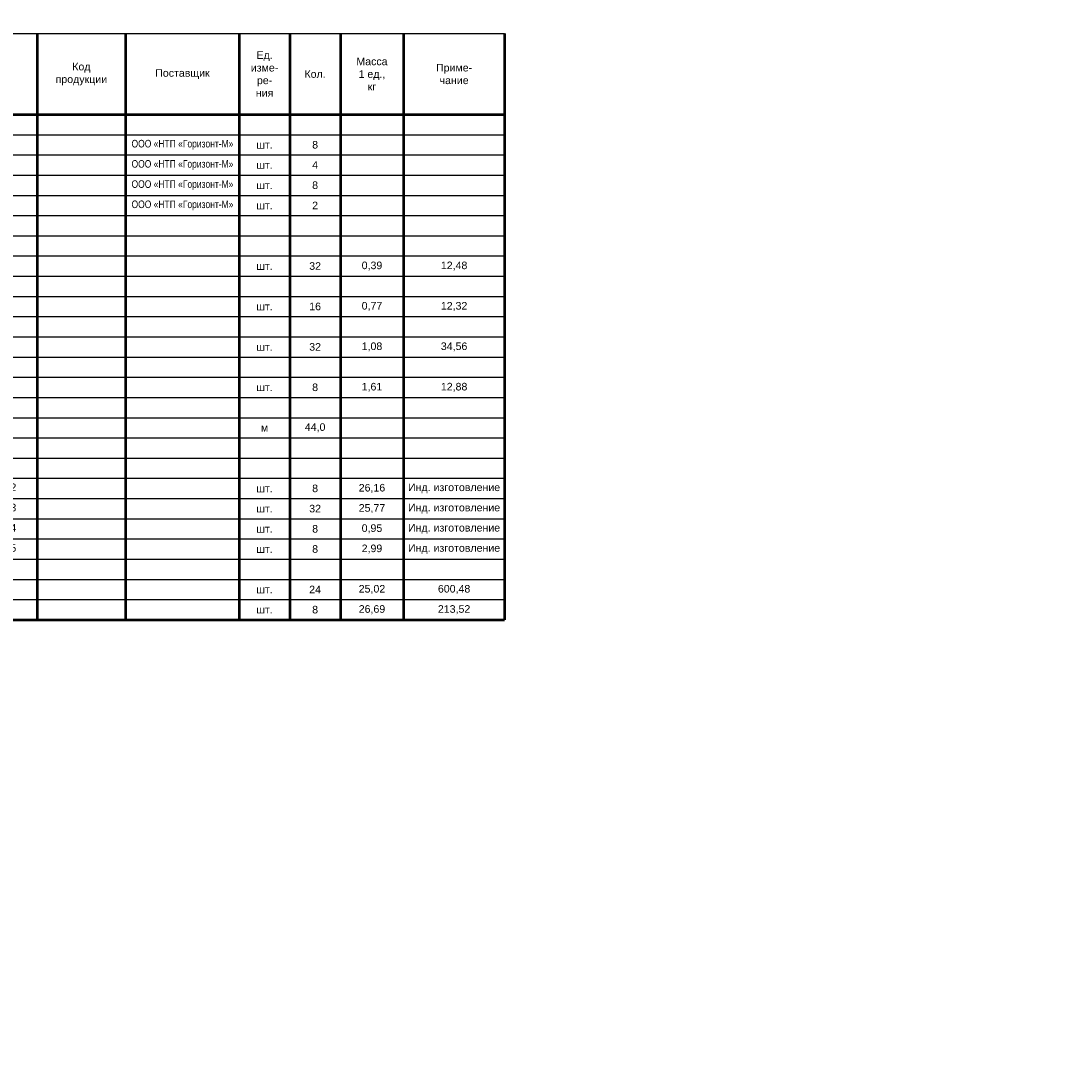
# Paper-space layout '1' of a CAD drawing. Header units: millimetres. Extents: x -420 to 4357, y -112 to 297.
# Tile 2 of 5: x -196 to 219, y -112 to 297. Entities that reach past the tile are written whole.
import ezdxf

# ---------------------------------------------------------------- set-up
doc = ezdxf.new("R2010")
doc.units = ezdxf.units.MM
doc.layers.add('Таблицы', color=7, linetype='Continuous', lineweight=25)
doc.styles.add('КИА', font='arial.ttf')

# ---------------------------------------------------------------- blocks, each defined once
blk = doc.blocks.new('*T5')
at = {"layer": 'Таблицы', "color": 0, "linetype": 'ByBlock', "lineweight": 50, "transparency": 16777216}
for p, q in [((0, 0), (20, 0)), ((0, 0), (0, -32)), ((20, 0), (20, -40)), ((150, 0), (150, -152)), ((210, 0), (210, -32)), ((245, 0), (245, -32)), ((290, 0), (290, -32)), ((310, 0), (310, -32)), ((330, 0), (330, -32)), ((355, 0), (355, -32)), ((395, 0), (395, -32)), ((0, -32), (395, -32)), ((20, -72), (20, -80)), ((330, -88), (330, -96)), ((355, -88), (355, -96)), ((395, -88), (395, -96)), ((330, -104), (330, -112)), ((355, -104), (355, -112)), ((395, -104), (395, -112)), ((20, -176), (20, -208)), ((20, -216), (20, -232)), ((310, -216), (310, -224)), ((355, -216), (355, -232)), ((395, -216), (395, -232))]:
    blk.add_line(p, q, dxfattribs=at)
at = {"layer": 'Таблицы', "color": 0, "linetype": 'ByBlock', "lineweight": -2, "transparency": 16777216}
for p, q in [((20, 0), (395, 0)), ((0, -40), (20, -40)), ((150, -40), (395, -40)), ((0, -48), (20, -48)), ((150, -48), (395, -48)), ((0, -56), (20, -56)), ((150, -56), (395, -56)), ((0, -64), (20, -64)), ((150, -64), (395, -64)), ((0, -72), (20, -72)), ((150, -72), (395, -72)), ((0, -80), (20, -80)), ((150, -80), (395, -80)), ((0, -88), (20, -88)), ((150, -88), (395, -88)), ((0, -96), (20, -96)), ((150, -96), (395, -96)), ((0, -104), (20, -104)), ((150, -104), (395, -104)), ((0, -112), (20, -112)), ((150, -112), (395, -112)), ((0, -120), (20, -120)), ((150, -120), (395, -120)), ((0, -128), (20, -128)), ((150, -128), (395, -128)), ((0, -136), (20, -136)), ((150, -136), (395, -136)), ((0, -144), (20, -144)), ((150, -144), (395, -144)), ((0, -152), (20, -152)), ((150, -152), (395, -152)), ((0, -168), (20, -168)), ((150, -168), (395, -168)), ((20, -184), (150, -184)), ((20, -192), (310, -192)), ((330, -192), (355, -192)), ((20, -200), (310, -200)), ((330, -200), (355, -200)), ((20, -208), (290, -208)), ((330, -208), (355, -208)), ((0, -216), (395, -216)), ((0, -224), (310, -224)), ((330, -224), (395, -224))]:
    blk.add_line(p, q, dxfattribs=at)
at = {"layer": 'Таблицы', "color": 0, "lineweight": 50, "transparency": 16777216}
for p, q in [((0, -32), (0, -232)), ((210, -32), (210, -232)), ((245, -32), (245, -232)), ((290, -32), (290, -232)), ((310, -32), (310, -216)), ((330, -32), (330, -88)), ((355, -32), (355, -88)), ((395, -32), (395, -88)), ((20, -40), (20, -72)), ((20, -80), (20, -176)), ((330, -96), (330, -104)), ((355, -96), (355, -104)), ((395, -96), (395, -104)), ((330, -112), (330, -232)), ((355, -112), (355, -216)), ((395, -112), (395, -216)), ((150, -152), (150, -232)), ((20, -208), (20, -216)), ((310, -224), (310, -232)), ((0, -232), (395, -232))]:
    blk.add_line(p, q, dxfattribs=at)
at = {"layer": 'Таблицы', "color": 0, "transparency": 16777216}
for p, q in [((20, -40), (150, -40)), ((20, -48), (150, -48)), ((20, -56), (150, -56)), ((20, -64), (150, -64)), ((20, -72), (150, -72)), ((20, -80), (150, -80)), ((20, -88), (150, -88)), ((20, -96), (150, -96)), ((20, -104), (150, -104)), ((20, -112), (150, -112)), ((20, -120), (150, -120)), ((20, -128), (150, -128)), ((20, -136), (150, -136)), ((20, -144), (150, -144)), ((20, -152), (150, -152)), ((20, -168), (150, -168)), ((20, -176), (150, -176)), ((310, -192), (330, -192)), ((290, -208), (310, -208))]:
    blk.add_line(p, q, dxfattribs=at)
at = {"layer": 'Таблицы', "color": 0, "lineweight": 25, "transparency": 16777216}
for p, q in [((0, -160), (395, -160)), ((0, -176), (20, -176)), ((150, -176), (395, -176)), ((0, -184), (20, -184)), ((150, -184), (395, -184)), ((0, -192), (20, -192)), ((355, -192), (395, -192)), ((0, -200), (20, -200)), ((310, -200), (330, -200)), ((355, -200), (395, -200)), ((0, -208), (20, -208)), ((310, -208), (330, -208)), ((355, -208), (395, -208)), ((310, -224), (330, -224))]:
    blk.add_line(p, q, dxfattribs=at)
at = {"layer": 'Таблицы', "color": 0, "transparency": 16777216, "char_height": 3, "style": 'КИА'}
for s, insert, width, attachment_point in [('Тип, марка,\\Pобозначение\\Pдокумента,\\Pопросного листа', (180, -16), 57, 5), ('Ед.\\Pизме-\\Pре-\\Pния', (300, -16), 17, 5), ('Наименование и техническая\\Pхарактеристика', (85, -16), 127, 5), ('Код\\Pпродукции', (227.5, -16), 32, 5), ('Масса\\P1 ед.,\\Pкг', (342.5, -16), 22, 5), ('Приме-\\Pчание', (375, -16), 37, 5), ('Поз.', (10, -16), 17, 5), ('Поставщик', (267.5, -16), 42, 5), ('Кол.', (320, -16), 17, 5), ('1', (10, -36), 17, 5), ('{\\LАрматурный динамометр (АД) (22 шт.)}', (85, -36), 127, 5), ('1.1', (10, -44), 17, 5), ('Датчик силы тензометрический арматурный с кабелем 100 м', (21.5, -44), 127, 4), ('RSS-01-R20', (180, -44), 57, 5), ('{\\W0.8;ООО «НТП «Горизонт-М»}', (267.5, -44), 42, 5), ('шт.', (300, -44), 17, 5), ('8', (320, -44), 17, 5), ('Датчик силы тензометрический арматурный с кабелем 100 м', (21.5, -52), 127, 4), ('1.2', (10, -52), 17, 5), ('RSS-01-R25', (180, -52), 57, 5), ('{\\W0.8;ООО «НТП «Горизонт-М»}', (267.5, -52), 42, 5), ('шт.', (300, -52), 17, 5), ('4', (320, -52), 17, 5), ('1.3', (10, -60), 17, 5), ('Датчик силы тензометрический арматурный с кабелем 100 м', (21.5, -60), 127, 4), ('RSS-01-R28', (180, -60), 57, 5), ('8', (320, -60), 17, 5), ('{\\W0.8;ООО «НТП «Горизонт-М»}', (267.5, -60), 42, 5), ('шт.', (300, -60), 17, 5), ('1.4', (10, -68), 17, 5), ('Датчик силы тензометрический арматурный с кабелем 100 м', (21.5, -68), 127, 4), ('RSS-01-R32', (180, -68), 57, 5), ('{\\W0.8;ООО «НТП «Горизонт-М»}', (267.5, -68), 42, 5), ('2', (320, -68), 17, 5), ('шт.', (300, -68), 17, 5), ('{\\LДетали}', (85, -76), 127, 5), ('Арматура 20-А500 ', (21.5, -84), 127, 4), ('1.5', (10, -92), 17, 5), ('L=160', (21.5, -92), 127, 4), ('ГОСТ 34028-2016', (180, -92), 57, 5), ('шт.', (300, -92), 17, 5), ('32', (320, -92), 17, 5), ('0,39', (342.5, -92), 22, 5), ('12,48', (375, -92), 37, 5), ('Арматура 25-А500 ', (21.5, -100), 127, 4), ('1.6', (10, -108), 17, 5), ('L=200', (21.5, -108), 127, 4), ('ГОСТ 34028-2016', (180, -108), 57, 5), ('шт.', (300, -108), 17, 5), ('16', (320, -108), 17, 5), ('0,77', (342.5, -108), 22, 5), ('12,32', (375, -108), 37, 5), ('Арматура 28-А500 ', (21.5, -116), 127, 4), ('1.7', (10, -124), 17, 5), ('L=224', (21.5, -124), 127, 4), ('ГОСТ 34028-2016', (180, -124), 57, 5), ('шт.', (300, -124), 17, 5), ('32', (320, -124), 17, 5), ('1,08', (342.5, -124), 23, 5), ('34,56', (375, -124), 38, 5), ('Арматура 32-А500 ', (21.5, -132), 127, 4), ('1.8', (10, -140), 17, 5), ('L=256', (21.5, -140), 127, 4), ('ГОСТ 34028-2016', (180, -140), 57, 5), ('шт.', (300, -140), 17, 5), ('8', (320, -140), 17, 5), ('1,61', (342.5, -140), 23, 5), ('12,88', (375, -140), 38, 5), ('{\\LМатериалы}', (85, -148), 127, 5), ('1.9', (10, -156), 17, 5), ('Лента ПВХ 15х0,20, 1 сорта', (21.5, -156), 127, 4), ('ГОСТ 16214-86', (180, -156), 57, 5), ('м', (300, -156), 17, 5), ('44,0', (320, -156), 17, 5), ('2', (10, -164), 17, 5), ('{\\LПьезометр опускной безнапорный (ПОБ). Тип 1 (8 шт.)}', (85, -164), 127, 5), ('{\\LДетали}', (85, -172), 127, 5), ('2.1', (10, -180), 17, 5), ('Конструкция водоприемника с фильтром и отстойником', (21.5, -180), 127, 4), ('РД 2192-34-001.02 л.2', (180, -180), 57, 5), ('8', (320, -180), 17, 5), ('26,16', (342.5, -180), 23, 5), ('Инд. изготовление', (375, -180), 37, 5), ('шт.', (300, -180), 17, 5), ('2.2', (10, -188), 17, 5), ('\\A1;Конструкция рядового звена, L{\\H0.7x;\\S^ ряд;}=3000 ', (21.5, -188), 127, 4), ('РД 2192-34-001.02 л.3', (180, -188), 57, 5), ('шт.', (300, -188), 17, 5), ('32', (320, -188), 17, 5), ('25,77', (342.5, -188), 23, 5), ('Инд. изготовление', (375, -188), 37, 5), ('2.3', (10, -196), 17, 5), ('Конструкция защитной заглушки', (21.5, -196), 127, 4), ('РД 2192-34-001.02 л.4', (180, -196), 57, 5), ('шт.', (300, -196), 17, 5), ('8', (320, -196), 17, 5), ('0,95', (342.5, -196), 23, 5), ('Инд. изготовление', (375, -196), 37, 5), ('2.4', (10, -204), 17, 5), ('Конструкция крышки пьезометра с ключом ', (21.5, -204), 127, 4), ('РД 2192-34-001.02 л.5', (180, -204), 57, 5), ('шт.', (300, -204), 17, 5), ('8', (320, -204), 17, 5), ('2,99', (342.5, -204), 23, 5), ('Инд. изготовление', (375, -204), 37, 5), ('Труба М-Ц-Р-80х4 ГОСТ 3262-75', (21.5, -212), 127, 4), ('2.5', (10, -220), 17, 5), ('L=3000', (21.5, -220), 127, 4), ('шт.', (300, -220), 17, 5), ('24', (320, -220), 18, 5), ('25,02', (342.5, -220), 23, 5), ('600,48', (375, -220), 38, 5), ('2.6', (10, -228), 17, 5), ('L=3200', (21.5, -228), 127, 4), ('шт.', (300, -228), 17, 5), ('8', (320, -228), 18, 5), ('26,69', (342.5, -228), 23, 5), ('213,52', (375, -228), 38, 5)]:
    blk.add_mtext(s, dxfattribs=dict(at, insert=insert, width=width, attachment_point=attachment_point))

psp = doc.layouts.new('1')

# ---------------------------------------------------------------- block references
psp.add_blockref('*T5', (-400, 292.07))

doc.saveas('drawing.dxf')
